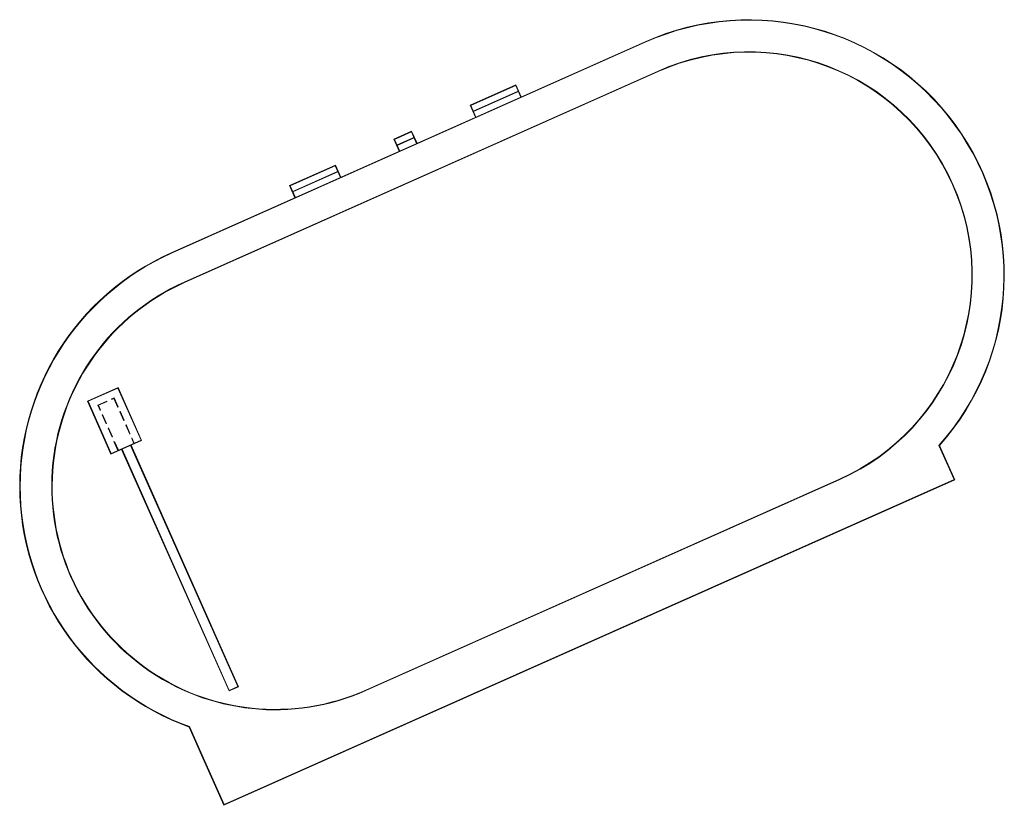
# Model space of a CAD drawing. Header units: metres. Extents: x 6465598 to 6465759, y 5784984 to 5785111.
import ezdxf

# ---------------------------------------------------------------- set-up
doc = ezdxf.new("R2010")
doc.units = ezdxf.units.M
doc.linetypes.add('HIDDEN2', pattern=[4.7625, 3.175, -1.5875])
doc.layers.add('!obrzeża', color=34, linetype='Continuous', lineweight=13)

msp = doc.modelspace()

# ---------------------------------------------------------------- linework, layer by layer
at = {"layer": '!obrzeża', "linetype": 'HIDDEN2', "ltscale": 0.5}
for p, q in [((6465611.01, 5785048.84, 0.04), (6465613.67, 5785050.02, 0.04)), ((6465611.11, 5785048.8, 0.04), (6465613.62, 5785049.91, 0.04)), ((6465613.62, 5785049.91, 0.04), (6465616.88, 5785042.61, 0.04)), ((6465613.67, 5785050.02, 0.04), (6465616.95, 5785042.64, 0.04)), ((6465614.29, 5785041.45, 0.04), (6465611.01, 5785048.84, 0.04)), ((6465614.36, 5785041.49, 0.04), (6465611.11, 5785048.8, 0.04))]:
    msp.add_line(p, q, dxfattribs=at)
at = {"layer": '!obrzeża', "flags": 128}
for points in [[(6465747.97, 5785042.27), (6465750.46, 5785036.68), (6465631.54, 5784983.76), (6465627.9, 5784991.94), (6465625.88, 5784996.49, -0.676685), (6465622.96, 5785073.6), (6465700.06, 5785107.91, -0.807865), (6465747.97, 5785042.27)], [(6465747.88, 5785042.28), (6465750.35, 5785036.73), (6465631.58, 5784983.87), (6465628.01, 5784991.9), (6465625.93, 5784996.56, -0.676988), (6465623, 5785073.52), (6465700.1, 5785107.84, -0.80838), (6465747.88, 5785042.28)]]:
    msp.add_lwpolyline(points, format="xyb", dxfattribs=at)
for points in [[(6465731.74, 5785036.73), (6465654.64, 5785002.42, -1), (6465625.08, 5785068.84), (6465702.18, 5785103.15, -1)], [(6465731.71, 5785036.8), (6465654.61, 5785002.49, -1), (6465625.12, 5785068.76), (6465702.21, 5785103.08, -1)]]:
    msp.add_lwpolyline(points, format="xyb", close=True, dxfattribs=at)
for points in [[(6465672.48, 5785095.63), (6465671.6, 5785097.61), (6465679.05, 5785100.92), (6465679.93, 5785098.95)], [(6465672.55, 5785095.67), (6465671.7, 5785097.57), (6465679.01, 5785100.82), (6465679.86, 5785098.92)], [(6465672.11, 5785096.65), (6465679.42, 5785099.9)], [(6465679.45, 5785099.83), (6465672.14, 5785096.58)], [(6465662.96, 5785091.4), (6465662.08, 5785093.37), (6465659.19, 5785092.08), (6465660.07, 5785090.11)], [(6465662.88, 5785091.36), (6465662.04, 5785093.26), (6465659.3, 5785092.04), (6465660.14, 5785090.14)], [(6465659.7, 5785091.13), (6465662.45, 5785092.35)], [(6465662.48, 5785092.28), (6465659.74, 5785091.06)], [(6465650.55, 5785085.87), (6465649.67, 5785087.85), (6465642.22, 5785084.53), (6465643.1, 5785082.56)], [(6465650.48, 5785085.84), (6465649.63, 5785087.74), (6465642.32, 5785084.49), (6465643.17, 5785082.59)], [(6465642.73, 5785083.58), (6465650.04, 5785086.83)], [(6465642.76, 5785083.5), (6465650.07, 5785086.76)], [(6465613.2, 5785040.97), (6465609.42, 5785049.45), (6465614.27, 5785051.6), (6465618.05, 5785043.13)]]:
    msp.add_lwpolyline(points, dxfattribs=at)
at = {"layer": '!obrzeża', "elevation": 0.04, "flags": 128}
for points in [[(6465618.15, 5785043.09), (6465613.15, 5785040.86), (6465609.32, 5785049.49), (6465614.31, 5785051.71), (6465618.15, 5785043.09)], [(6465618.05, 5785043.13), (6465613.2, 5785040.97)], [(6465614.89, 5785041.63), (6465632.37, 5785002.35), (6465633.9, 5785003.03), (6465616.42, 5785042.31)], [(6465614.96, 5785041.66), (6465632.41, 5785002.45), (6465633.8, 5785003.07), (6465616.35, 5785042.28)]]:
    msp.add_lwpolyline(points, dxfattribs=at)

doc.saveas('drawing.dxf')
